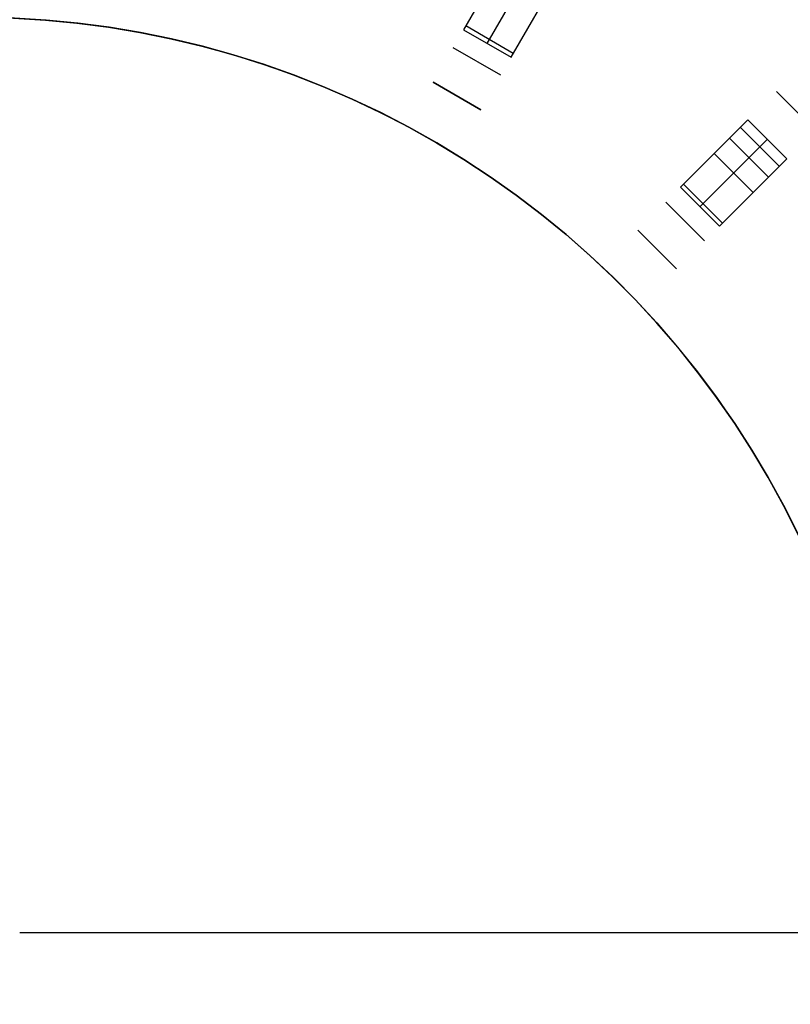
# Model space of a CAD drawing. Header units: millimetres. Extents: x 219 to 1209, y -2752 to -1762.
# Tile 21 of 27: x 724 to 892, y -2273 to -2058. Entities that reach past the tile are written whole.
import ezdxf

# ---------------------------------------------------------------- set-up
doc = ezdxf.new("R2010")
doc.units = ezdxf.units.MM

msp = doc.modelspace()

# ---------------------------------------------------------------- linework, layer by layer
at = {"extrusion": (0.835477, -0.361444, 0.413928)}
msp.add_lwpolyline([(-1330.73, -891.06), (-1549.76, -681.49)], dxfattribs=at)
at = {"extrusion": (0.866025, -0.288675, 0.408248)}
for points in [[(-1695.65, -707.14), (-1587.24, -839.92)], [(-1592.61, -844.3), (-1701.02, -711.52)]]:
    msp.add_lwpolyline(points, dxfattribs=at)
at = {"extrusion": (-0.288675, 0.866025, 0.408248)}
msp.add_lwpolyline([(-289.26, 692.25), (-180.85, 825.02)], dxfattribs=at)
for points in [[(831.47, -2041.87), (821.08, -2059.88)], [(826.27, -2062.88), (836.67, -2044.87)], [(831.47, -2065.88), (841.86, -2047.87)], [(722.79, -2057.34), (729.72, -2057.76), (736.63, -2058.42), (743.51, -2059.32), (750.36, -2060.46), (757.16, -2061.84), (763.92, -2063.45), (770.61, -2065.29), (777.23, -2067.37), (783.78, -2069.67), (790.25, -2072.21), (796.62, -2074.96), (802.89, -2077.93), (809.06, -2081.12), (815.11, -2084.52), (821.04, -2088.13), (826.84, -2091.95), (832.51, -2095.96), (838.03, -2100.16), (843.41, -2104.56), (848.62, -2109.14), (853.68, -2113.9), (858.57, -2118.83), (863.28, -2123.92), (867.82, -2129.18), (872.16, -2134.59), (876.32, -2140.15), (880.29, -2145.85), (884.05, -2151.69), (887.61, -2157.65), (890.95, -2163.73), (894.09, -2169.92)], [(821.08, -2059.88), (831.47, -2065.88)], [(831.94, -2065.06), (821.55, -2059.06)], [(829.19, -2069.83), (818.8, -2063.83)], [(814.46, -2071.34), (824.85, -2077.34)], [(824.85, -2077.34), (814.46, -2071.34)], [(889.42, -2073.35), (897.9, -2081.84)], [(883.19, -2079.58), (868.49, -2094.29)], [(890.03, -2089.71), (881.55, -2081.22)], [(883.19, -2079.58), (891.67, -2088.07)], [(879.19, -2083.58), (887.67, -2092.07)], [(872.73, -2098.53), (887.43, -2083.83)], [(884.32, -2095.42), (875.84, -2086.93)], [(876.97, -2102.77), (891.67, -2088.07)], [(868.49, -2094.29), (876.97, -2102.77)], [(877.64, -2102.1), (869.16, -2093.62)], [(873.75, -2105.99), (865.27, -2097.51)], [(859.13, -2103.65), (867.61, -2112.13)], [(1078.11, -2257.15), (724.11, -2257.15)], [(1078.11, -2257.15), (724.11, -2257.15)]]:
    msp.add_lwpolyline(points)
at = {"extrusion": (0.986662, -0.046517, 0.155996)}
for points in [[(-2030.69, -160.46), (-2005.48, -243.87)], [(-2008.23, -244.71), (-2033.44, -161.29)], [(-2010.98, -245.54), (-2036.19, -162.12)]]:
    msp.add_lwpolyline(points, dxfattribs=at)
at = {"extrusion": (-2.5e-05, 3.29131e-06, 1)}
for points in [[(520.92, -2205.38), (522.83, -2198.71), (524.97, -2192.11), (527.34, -2185.59), (529.94, -2179.16), (532.76, -2172.81), (535.79, -2166.57), (539.04, -2160.44), (542.5, -2154.43), (546.17, -2148.54), (550.03, -2142.78), (554.1, -2137.15), (558.36, -2131.68), (562.81, -2126.35), (567.43, -2121.18), (572.24, -2116.17), (577.21, -2111.34), (582.36, -2106.67), (587.65, -2102.19), (593.11, -2097.9), (598.7, -2093.8), (604.44, -2089.9), (610.31, -2086.19), (616.3, -2082.69), (622.41, -2079.41), (628.63, -2076.33), (634.95, -2073.48), (641.37, -2070.84), (647.88, -2068.43), (654.47, -2066.25), (661.12, -2064.29), (667.85, -2062.57), (674.62, -2061.08), (681.45, -2059.83), (688.31, -2058.82), (695.21, -2058.04), (702.13, -2057.51), (709.06, -2057.21), (716, -2057.16), (722.93, -2057.34), (729.86, -2057.77), (736.77, -2058.43), (743.65, -2059.34), (750.49, -2060.48), (757.29, -2061.86), (764.04, -2063.48), (770.73, -2065.33), (777.35, -2067.41), (783.89, -2069.72), (790.35, -2072.25), (796.72, -2075.01), (802.99, -2077.98), (809.15, -2081.17), (815.2, -2084.58), (821.12, -2088.19), (826.92, -2092), (832.58, -2096.01), (838.1, -2100.22), (843.47, -2104.62), (848.68, -2109.19), (853.73, -2113.95), (858.61, -2118.88), (863.32, -2123.98), (867.85, -2129.23), (872.2, -2134.64), (876.35, -2140.2), (880.31, -2145.9), (884.07, -2151.73), (887.63, -2157.69), (890.97, -2163.77), (894.1, -2169.96), (897.02, -2176.26), (899.72, -2182.65), (902.19, -2189.14), (904.43, -2195.7), (906.45, -2202.34), (908.24, -2209.05), (909.79, -2215.81), (911.1, -2222.62), (912.18, -2229.48), (913.02, -2236.37), (913.62, -2243.28), (913.99, -2250.21), (914.11, -2257.15)], [(914.11, -2257.15), (913.98, -2264.09), (913.62, -2271.03), (913.02, -2277.95), (912.18, -2284.84), (911.1, -2291.7), (909.78, -2298.52), (908.22, -2305.29), (906.44, -2312), (904.42, -2318.65), (902.17, -2325.22), (899.69, -2331.7), (896.99, -2338.1), (894.07, -2344.4), (890.93, -2350.6), (887.58, -2356.68), (884.02, -2362.65), (880.25, -2368.48), (876.29, -2374.18), (872.12, -2379.74), (867.77, -2385.16), (863.23, -2390.42), (858.52, -2395.51), (853.63, -2400.44), (848.57, -2405.2), (843.34, -2409.78), (837.97, -2414.18), (832.44, -2418.38), (826.77, -2422.39), (820.96, -2426.21), (815.03, -2429.81), (808.97, -2433.22), (802.8, -2436.4), (796.53, -2439.37), (790.15, -2442.13), (783.68, -2444.66), (777.13, -2446.96), (770.5, -2449.03), (763.8, -2450.87), (757.05, -2452.48), (750.24, -2453.86), (743.39, -2454.99), (736.5, -2455.89), (729.58, -2456.55), (722.65, -2456.96), (715.71, -2457.14), (708.76, -2457.08), (701.82, -2456.77), (694.9, -2456.22), (688, -2455.44), (681.13, -2454.41), (674.3, -2453.15), (667.52, -2451.65), (660.8, -2449.91), (654.13, -2447.94), (647.55, -2445.75), (641.04, -2443.32), (634.62, -2440.67), (628.29, -2437.8), (622.07, -2434.71), (615.96, -2431.41), (609.97, -2427.9), (604.1, -2424.18), (598.37, -2420.26), (592.78, -2416.14), (587.33, -2411.83), (582.04, -2407.34), (576.9, -2402.66), (571.93, -2397.81), (567.13, -2392.79), (562.51, -2387.6), (558.07, -2382.26), (553.82, -2376.77), (549.77, -2371.13), (545.91, -2365.36), (542.25, -2359.45), (538.8, -2353.42), (535.57, -2347.28), (532.54, -2341.02), (529.74, -2334.67), (527.16, -2328.22), (524.81, -2321.69), (522.68, -2315.08), (520.78, -2308.39), (519.12, -2301.65), (517.69, -2294.85), (516.5, -2288.01), (515.55, -2281.13), (514.84, -2274.22), (514.36, -2267.29), (514.13, -2260.35), (514.14, -2253.41), (514.39, -2246.47), (514.88, -2239.54), (515.61, -2232.63), (516.58, -2225.75), (517.79, -2218.91), (519.24, -2212.12), (520.92, -2205.38)]]:
    msp.add_lwpolyline(points, dxfattribs=at)
at = {"extrusion": (2.5e-05, -3.29131e-06, 1)}
for points in [[(914.12, -2257.15), (914, -2250.21), (913.64, -2243.28), (913.04, -2236.37), (912.2, -2229.48), (911.12, -2222.63), (909.8, -2215.81), (908.25, -2209.05), (906.46, -2202.34), (904.45, -2195.71), (902.2, -2189.14), (899.73, -2182.66), (897.03, -2176.26), (894.12, -2169.97), (890.98, -2163.77), (887.64, -2157.7), (884.08, -2151.74), (880.32, -2145.9), (876.37, -2140.2), (872.21, -2134.65), (867.87, -2129.24), (863.34, -2123.98), (858.63, -2118.88), (853.74, -2113.95), (848.69, -2109.2), (843.48, -2104.62), (838.11, -2100.22), (832.59, -2096.01), (826.93, -2092), (821.13, -2088.19), (815.21, -2084.58), (809.16, -2081.17), (803, -2077.98), (796.73, -2075.01), (790.36, -2072.25), (783.9, -2069.72), (777.36, -2067.41), (770.74, -2065.33), (764.05, -2063.48), (757.3, -2061.87), (750.5, -2060.49), (743.66, -2059.34), (736.78, -2058.44), (729.87, -2057.77), (722.95, -2057.34), (716.01, -2057.16), (709.07, -2057.21), (702.14, -2057.51), (695.22, -2058.04), (688.33, -2058.82), (681.46, -2059.83), (674.64, -2061.08), (667.86, -2062.57), (661.14, -2064.29), (654.48, -2066.25), (647.89, -2068.43), (641.39, -2070.84), (634.97, -2073.48), (628.64, -2076.33), (622.42, -2079.41), (616.31, -2082.7), (610.32, -2086.19), (604.45, -2089.9), (598.72, -2093.8), (593.12, -2097.9), (587.67, -2102.2), (582.37, -2106.68), (577.23, -2111.34), (572.25, -2116.17), (567.45, -2121.18), (562.82, -2126.35), (558.37, -2131.68), (554.11, -2137.16), (550.05, -2142.78), (546.18, -2148.54), (542.51, -2154.43), (539.05, -2160.44), (535.8, -2166.58), (532.77, -2172.82), (529.95, -2179.16), (527.36, -2185.59), (524.99, -2192.11), (522.85, -2198.71), (520.93, -2205.38)], [(520.93, -2205.38), (519.25, -2212.12), (517.81, -2218.92), (516.6, -2225.76), (515.63, -2232.63), (514.9, -2239.54), (514.4, -2246.47), (514.15, -2253.41), (514.14, -2260.35), (514.38, -2267.3), (514.85, -2274.22), (515.56, -2281.13), (516.51, -2288.01), (517.71, -2294.86), (519.13, -2301.65), (520.8, -2308.4), (522.69, -2315.08), (524.82, -2321.69), (527.17, -2328.22), (529.75, -2334.67), (532.56, -2341.03), (535.58, -2347.28), (538.82, -2353.42), (542.26, -2359.45), (545.92, -2365.36), (549.78, -2371.13), (553.84, -2376.77), (558.09, -2382.26), (562.52, -2387.61), (567.15, -2392.79), (571.94, -2397.81), (576.91, -2402.66), (582.05, -2407.34), (587.34, -2411.84), (592.79, -2416.14), (598.38, -2420.26), (604.12, -2424.18), (609.98, -2427.9), (615.98, -2431.41), (622.09, -2434.71), (628.31, -2437.8), (634.63, -2440.67), (641.05, -2443.32), (647.56, -2445.75), (654.15, -2447.95), (660.81, -2449.91), (667.53, -2451.65), (674.31, -2453.15), (681.14, -2454.41), (688.01, -2455.44), (694.91, -2456.22), (701.84, -2456.77), (708.78, -2457.08), (715.72, -2457.14), (722.66, -2456.97), (729.6, -2456.55), (736.51, -2455.89), (743.4, -2454.99), (750.25, -2453.86), (757.06, -2452.48), (763.82, -2450.88), (770.51, -2449.03), (777.14, -2446.96), (783.69, -2444.66), (790.16, -2442.13), (796.54, -2439.38), (802.82, -2436.4), (808.99, -2433.22), (815.04, -2429.82), (820.98, -2426.21), (826.78, -2422.4), (832.45, -2418.38), (837.98, -2414.18), (843.36, -2409.78), (848.58, -2405.2), (853.64, -2400.45), (858.53, -2395.52), (863.25, -2390.42), (867.78, -2385.16), (872.14, -2379.75), (876.3, -2374.19), (880.26, -2368.48), (884.03, -2362.65), (887.59, -2356.69), (890.94, -2350.6), (894.08, -2344.41), (897, -2338.11), (899.7, -2331.71), (902.18, -2325.22), (904.43, -2318.65), (906.45, -2312), (908.24, -2305.29), (909.79, -2298.52), (911.11, -2291.7), (912.19, -2284.84), (913.03, -2277.95), (913.64, -2271.03), (914, -2264.09), (914.12, -2257.15)]]:
    msp.add_lwpolyline(points, dxfattribs=at)
at = {"extrusion": (0.866025, -0.5, 1.23197e-15)}
msp.add_lwpolyline([(-1373.37, 0), (-1373.85, -0.01), (-1374.34, -0.03), (-1374.82, -0.08), (-1375.3, -0.13), (-1375.78, -0.21), (-1376.25, -0.3), (-1376.73, -0.41), (-1377.19, -0.53), (-1377.66, -0.67), (-1378.12, -0.83), (-1378.57, -1), (-1379.01, -1.19), (-1379.45, -1.39), (-1379.89, -1.61), (-1380.31, -1.84), (-1380.73, -2.09), (-1381.14, -2.35), (-1381.53, -2.63), (-1381.92, -2.92), (-1382.3, -3.22), (-1382.67, -3.53), (-1383.02, -3.86), (-1383.37, -4.2), (-1383.7, -4.55), (-1384.02, -4.92), (-1384.33, -5.29), (-1384.62, -5.67), (-1384.91, -6.07), (-1385.17, -6.47), (-1385.43, -6.88), (-1385.67, -7.31), (-1385.89, -7.74), (-1386.1, -8.17), (-1386.29, -8.62), (-1386.47, -9.07), (-1386.63, -9.52), (-1386.78, -9.98), (-1386.91, -10.45), (-1387.03, -10.92), (-1387.12, -11.39), (-1387.21, -11.87), (-1387.27, -12.35), (-1387.32, -12.83), (-1387.35, -13.32), (-1387.37, -13.8), (-1387.37, -14.28), (-1387.35, -14.77), (-1387.31, -15.25), (-1387.26, -15.73), (-1387.19, -16.21), (-1387.11, -16.69), (-1387.01, -17.16), (-1386.89, -17.63), (-1386.76, -18.1), (-1386.61, -18.56)], dxfattribs=at)
at = {"extrusion": (0.866025, -0.5, -1.73454e-14)}
msp.add_lwpolyline([(-1386.61, -18.56), (-1386.76, -18.1), (-1386.89, -17.63), (-1387.01, -17.16), (-1387.11, -16.69), (-1387.19, -16.21), (-1387.26, -15.73), (-1387.31, -15.25), (-1387.35, -14.77), (-1387.37, -14.28), (-1387.37, -13.8), (-1387.35, -13.32), (-1387.32, -12.83), (-1387.27, -12.35), (-1387.21, -11.87), (-1387.12, -11.39), (-1387.03, -10.92), (-1386.91, -10.45), (-1386.78, -9.98), (-1386.63, -9.52), (-1386.47, -9.07), (-1386.29, -8.62), (-1386.1, -8.17), (-1385.89, -7.74), (-1385.67, -7.31), (-1385.43, -6.88), (-1385.17, -6.47), (-1384.91, -6.07), (-1384.62, -5.67), (-1384.33, -5.29), (-1384.02, -4.92), (-1383.7, -4.55), (-1383.37, -4.2), (-1383.02, -3.86), (-1382.67, -3.53), (-1382.3, -3.22), (-1381.92, -2.92), (-1381.53, -2.63), (-1381.14, -2.35), (-1380.73, -2.09), (-1380.31, -1.84), (-1379.89, -1.61), (-1379.45, -1.39), (-1379.01, -1.19), (-1378.57, -1), (-1378.12, -0.83), (-1377.66, -0.67), (-1377.19, -0.53), (-1376.73, -0.41), (-1376.25, -0.3), (-1375.78, -0.21), (-1375.3, -0.13), (-1374.82, -0.08), (-1374.34, -0.03), (-1373.85, -0.01), (-1373.37, 0)], dxfattribs=at)
at = {"extrusion": (0.866025, -0.5, -6.56387e-14)}
msp.add_lwpolyline([(-1386.61, -18.56), (-1386.76, -18.1), (-1386.89, -17.63), (-1387.01, -17.16), (-1387.11, -16.69), (-1387.19, -16.21), (-1387.26, -15.73), (-1387.31, -15.25), (-1387.35, -14.77), (-1387.37, -14.28), (-1387.37, -13.8), (-1387.35, -13.32), (-1387.32, -12.83), (-1387.27, -12.35), (-1387.21, -11.87), (-1387.12, -11.39), (-1387.03, -10.92), (-1386.91, -10.45), (-1386.78, -9.98), (-1386.63, -9.52), (-1386.47, -9.07), (-1386.29, -8.62), (-1386.1, -8.17), (-1385.89, -7.74), (-1385.67, -7.31), (-1385.43, -6.88), (-1385.17, -6.47), (-1384.91, -6.07), (-1384.62, -5.67), (-1384.33, -5.29), (-1384.02, -4.92), (-1383.7, -4.55), (-1383.37, -4.2), (-1383.02, -3.86), (-1382.67, -3.53), (-1382.3, -3.22), (-1381.92, -2.92), (-1381.53, -2.63), (-1381.14, -2.35), (-1380.73, -2.09), (-1380.31, -1.84), (-1379.89, -1.61), (-1379.45, -1.39), (-1379.01, -1.19), (-1378.57, -1), (-1378.12, -0.83), (-1377.66, -0.67), (-1377.19, -0.53), (-1376.73, -0.41), (-1376.25, -0.3), (-1375.78, -0.21), (-1375.3, -0.13), (-1374.82, -0.08), (-1374.34, -0.03), (-1373.85, -0.01), (-1373.37, 0)], dxfattribs=at)
at = {"extrusion": (0.707107, -0.707107, 1.00297e-13)}
msp.add_lwpolyline([(-837.17, -3.12), (-837.54, -2.83), (-837.93, -2.55), (-838.32, -2.28), (-838.73, -2.02), (-839.14, -1.79), (-839.56, -1.56), (-839.98, -1.35), (-840.42, -1.15), (-840.86, -0.97), (-841.31, -0.8), (-841.76, -0.65), (-842.21, -0.52), (-842.68, -0.4), (-843.14, -0.29), (-843.61, -0.2), (-844.08, -0.13), (-844.55, -0.07), (-845.03, -0.03), (-845.5, -0.01), (-845.98, 0)], dxfattribs=at)
at = {"extrusion": (0.707107, -0.707107, 1.00161e-13)}
msp.add_lwpolyline([(-845.98, 0), (-845.5, -0.01), (-845.03, -0.03), (-844.55, -0.07), (-844.08, -0.13), (-843.61, -0.2), (-843.14, -0.29), (-842.68, -0.4), (-842.21, -0.52), (-841.76, -0.65), (-841.31, -0.8), (-840.86, -0.97), (-840.42, -1.15), (-839.98, -1.35), (-839.56, -1.56), (-839.14, -1.79), (-838.73, -2.02), (-838.32, -2.28), (-837.93, -2.55), (-837.54, -2.83), (-837.17, -3.12)], dxfattribs=at)
at = {"extrusion": (-0.707107, 0.707107, 3.1289e-13)}
msp.add_lwpolyline([(848.3, -106.29), (848.61, -105.97), (848.92, -105.63), (849.21, -105.28), (849.5, -104.93), (849.77, -104.57), (850.02, -104.19), (850.27, -103.81), (850.51, -103.42), (850.73, -103.03), (850.94, -102.62), (851.13, -102.21), (851.31, -101.8), (851.48, -101.38), (851.64, -100.95)], dxfattribs=at)
at = {"extrusion": (-0.05446, 0.973141, 0.223677)}
for points in [[(-740.24, 462.45), (-761.39, 377.92)], [(-769.39, 379.92), (-748.24, 464.45)]]:
    msp.add_lwpolyline(points, dxfattribs=at)
at = {"extrusion": (0.707107, -0.707107, 1.94553e-13)}
msp.add_lwpolyline([(-845.98, 0), (-845.5, -0.01), (-845.03, -0.03), (-844.55, -0.07), (-844.08, -0.13), (-843.61, -0.2), (-843.14, -0.29), (-842.68, -0.4), (-842.21, -0.52), (-841.76, -0.65), (-841.31, -0.8), (-840.86, -0.97), (-840.42, -1.15), (-839.98, -1.35), (-839.56, -1.56), (-839.14, -1.79), (-838.73, -2.02), (-838.32, -2.28), (-837.93, -2.55), (-837.54, -2.83), (-837.17, -3.12)], dxfattribs=at)
at = {"extrusion": (0.707107, -0.707107, 5.31186e-14)}
msp.add_lwpolyline([(-848.3, -106.29), (-848.61, -105.97), (-848.92, -105.63), (-849.21, -105.28), (-849.5, -104.93), (-849.77, -104.57), (-850.02, -104.19), (-850.27, -103.81), (-850.51, -103.42), (-850.73, -103.03), (-850.94, -102.62), (-851.13, -102.21), (-851.31, -101.8), (-851.48, -101.38), (-851.64, -100.95)], dxfattribs=at)
at = {"extrusion": (0.973141, -0.05446, 0.223677)}
msp.add_lwpolyline([(-2035.2, -321.78), (-2056.35, -237.25)], dxfattribs=at)
at = {"extrusion": (0.707107, -0.707107, 3.61436e-13)}
msp.add_lwpolyline([(-848.3, -106.29), (-848.61, -105.97), (-848.92, -105.63), (-849.21, -105.28), (-849.5, -104.93), (-849.77, -104.57), (-850.02, -104.19), (-850.27, -103.81), (-850.51, -103.42), (-850.73, -103.03), (-850.94, -102.62), (-851.13, -102.21), (-851.31, -101.8), (-851.48, -101.38), (-851.64, -100.95)], dxfattribs=at)
at = {"extrusion": (-0.707107, 0.707107, -6.75797e-15)}
msp.add_lwpolyline([(866.77, 0), (867.25, -0.01), (867.74, -0.03), (868.22, -0.08), (868.7, -0.13), (869.18, -0.21), (869.65, -0.3), (870.13, -0.41), (870.59, -0.53), (871.06, -0.67), (871.52, -0.83), (871.97, -1), (872.41, -1.19), (872.85, -1.39), (873.29, -1.61), (873.71, -1.84), (874.13, -2.09), (874.54, -2.35), (874.93, -2.63), (875.32, -2.92), (875.7, -3.22), (876.07, -3.53), (876.42, -3.86), (876.77, -4.2), (877.1, -4.55), (877.42, -4.92), (877.73, -5.29), (878.02, -5.67), (878.31, -6.07), (878.57, -6.47), (878.83, -6.88), (879.07, -7.31), (879.29, -7.74), (879.5, -8.17), (879.69, -8.62), (879.87, -9.07), (880.03, -9.52), (880.18, -9.98), (880.31, -10.45), (880.43, -10.92), (880.52, -11.39), (880.61, -11.87), (880.67, -12.35), (880.72, -12.83), (880.75, -13.32), (880.77, -13.8), (880.77, -14.28), (880.75, -14.77), (880.71, -15.25), (880.66, -15.73), (880.59, -16.21), (880.51, -16.69), (880.41, -17.16), (880.29, -17.63), (880.16, -18.1), (880.01, -18.56)], dxfattribs=at)
at = {"extrusion": (0.707107, -0.707107, -2.26883e-14)}
msp.add_lwpolyline([(-880.01, -18.56), (-880.16, -18.1), (-880.29, -17.63), (-880.41, -17.16), (-880.51, -16.69), (-880.59, -16.21), (-880.66, -15.73), (-880.71, -15.25), (-880.75, -14.77), (-880.77, -14.28), (-880.77, -13.8), (-880.75, -13.32), (-880.72, -12.83), (-880.67, -12.35), (-880.61, -11.87), (-880.52, -11.39), (-880.43, -10.92), (-880.31, -10.45), (-880.18, -9.98), (-880.03, -9.52), (-879.87, -9.07), (-879.69, -8.62), (-879.5, -8.17), (-879.29, -7.74), (-879.07, -7.31), (-878.83, -6.88), (-878.57, -6.47), (-878.31, -6.07), (-878.02, -5.67), (-877.73, -5.29), (-877.42, -4.92), (-877.1, -4.55), (-876.77, -4.2), (-876.42, -3.86), (-876.07, -3.53), (-875.7, -3.22), (-875.32, -2.92), (-874.93, -2.63), (-874.54, -2.35), (-874.13, -2.09), (-873.71, -1.84), (-873.29, -1.61), (-872.85, -1.39), (-872.41, -1.19), (-871.97, -1), (-871.52, -0.83), (-871.06, -0.67), (-870.59, -0.53), (-870.13, -0.41), (-869.65, -0.3), (-869.18, -0.21), (-868.7, -0.13), (-868.22, -0.08), (-867.74, -0.03), (-867.25, -0.01), (-866.77, 0)], dxfattribs=at)
at = {"extrusion": (-0.707107, 0.707107, 5.5698e-15)}
msp.add_lwpolyline([(880.01, -18.56), (880.16, -18.1), (880.29, -17.63), (880.41, -17.16), (880.51, -16.69), (880.59, -16.21), (880.66, -15.73), (880.71, -15.25), (880.75, -14.77), (880.77, -14.28), (880.77, -13.8), (880.75, -13.32), (880.72, -12.83), (880.67, -12.35), (880.61, -11.87), (880.52, -11.39), (880.43, -10.92), (880.31, -10.45), (880.18, -9.98), (880.03, -9.52), (879.87, -9.07), (879.69, -8.62), (879.5, -8.17), (879.29, -7.74), (879.07, -7.31), (878.83, -6.88), (878.57, -6.47), (878.31, -6.07), (878.02, -5.67), (877.73, -5.29), (877.42, -4.92), (877.1, -4.55), (876.77, -4.2), (876.42, -3.86), (876.07, -3.53), (875.7, -3.22), (875.32, -2.92), (874.93, -2.63), (874.54, -2.35), (874.13, -2.09), (873.71, -1.84), (873.29, -1.61), (872.85, -1.39), (872.41, -1.19), (871.97, -1), (871.52, -0.83), (871.06, -0.67), (870.59, -0.53), (870.13, -0.41), (869.65, -0.3), (869.18, -0.21), (868.7, -0.13), (868.22, -0.08), (867.74, -0.03), (867.25, -0.01), (866.77, 0)], dxfattribs=at)
at = {"extrusion": (1, 0, 0)}
msp.add_lwpolyline([(-2257.15, -377), (-2257.15, -389.01)], dxfattribs=at)

doc.saveas('drawing.dxf')
